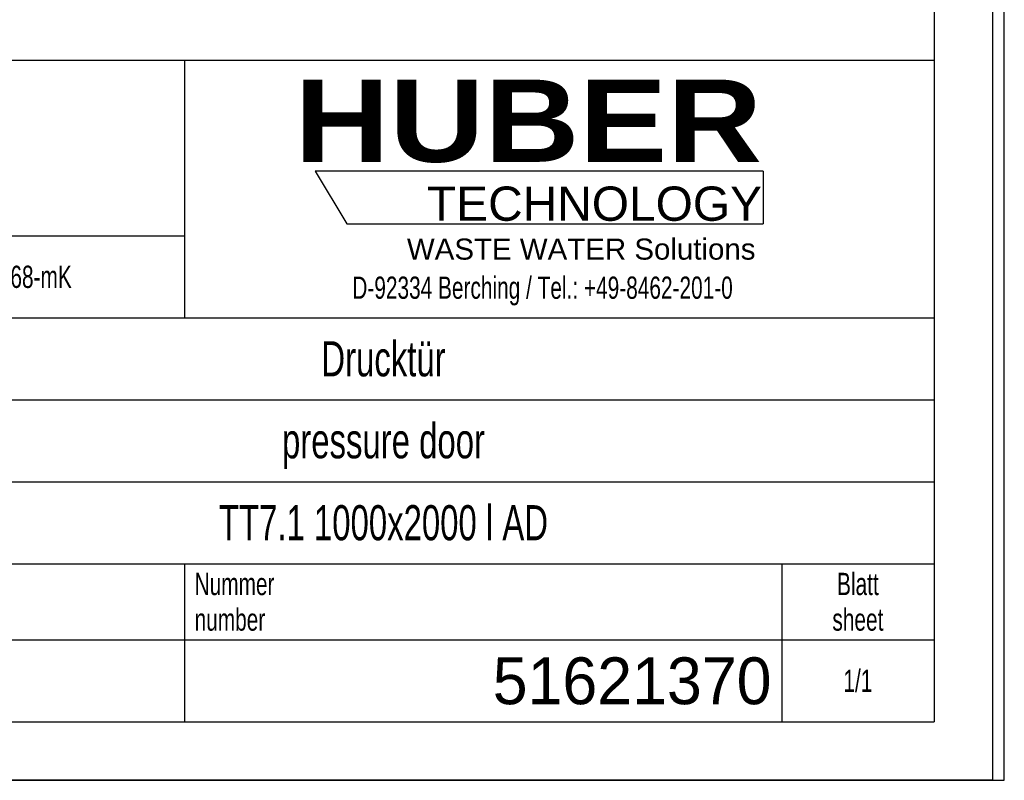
# Model space of a CAD drawing. Header units: millimetres. Extents: x 0 to 4200, y 0 to 5940.
# Tile 2 of 5: x 2519 to 4200, y 0 to 1299. Entities that reach past the tile are written whole.
import ezdxf

# ---------------------------------------------------------------- set-up
doc = ezdxf.new("R2010")
doc.units = ezdxf.units.MM
doc.header["$LTSCALE"] = 387.2
doc.layers.get('0').update_dxf_attribs({"linetype": 'CONTINUOUS'})
for name, color, linetype in [('_ZEICHN_NOTIZEN', 7, 'CONTINUOUS'), ('_ZEICHNUNGSELEM', 7, 'CONTINUOUS'), ('HUBER_Logo_BL2', 7, 'CONTINUOUS')]:
    doc.layers.add(name, color=color, linetype=linetype)
doc.styles.get("Standard").update_dxf_attribs({"font": 'txt', "width": 0.7})
doc.styles.add('TEXTSTYLE_2', font='ariblk.ttf')
doc.styles.add('TEXTSTYLE_3', font='arial.ttf')
doc.styles.add('TEXTSTYLE_4', font='txt', dxfattribs={"width": 0.8})
doc.styles.add('TEXTSTYLE_5', font='txt')

# ---------------------------------------------------------------- blocks, each defined once
blk = doc.blocks.new('HUBER_LOGO_BL2', base_point=(3411.6, 1009.5))
at = {"layer": 'HUBER_Logo_BL2', "color": 5, "linetype": 'Continuous'}
for p, q in [((3788.5, 1040.5), (3023.5, 1040.5)), ((3023.5, 1040.5), (3077.5, 950.5)), ((3788.5, 1040.5), (3788.5, 950.5)), ((3077.5, 950.5), (3788.5, 950.5))]:
    blk.add_line(p, q, dxfattribs=at)
at = {"layer": 'HUBER_Logo_BL2', "color": 2, "linetype": 'Continuous', "attachment_point": 3, "line_spacing_factor": 0.78}
for s, insert, char_height, width, style in [('HUBER\\P\\fArial;\\H58.5;TECHNOLOGY ', (3786.3, 1196.7), 140.4, 775.343, 'TEXTSTYLE_2'), ('WASTE WATER Solutions', (3775.2, 925.3), 36, 594.067, 'TEXTSTYLE_3')]:
    blk.add_mtext(s, dxfattribs=dict(at, insert=insert, char_height=char_height, width=width, style=style))
at = {"layer": 'HUBER_Logo_BL2', "color": 2, "linetype": 'Continuous', "insert": (3411.6, 860.4), "char_height": 38, "width": 1621.786, "attachment_point": 2, "line_spacing_factor": 0.96}
blk.add_mtext('D-92334 Berching / Tel.: +49-8462-201-0', dxfattribs=at)
blk = doc.blocks.new('*T15')
at = {"color": 3, "linetype": 'Continuous'}
for p, q in [((0, 0), (3680, 0)), ((0, 0), (0, -1130)), ((2400, 0), (2400, -440)), ((3680, 0), (3680, -1130)), ((0, -300), (2400, -300)), ((1800, -300), (1800, -1130)), ((0, -440), (3680, -440)), ((160, -440), (160, -860)), ((540, -440), (540, -990)), ((770, -440), (770, -860)), ((940, -440), (940, -990)), ((1254, -440), (1254, -860)), ((1568, -440), (1568, -860)), ((0, -524), (1800, -524)), ((1800, -580), (3680, -580)), ((0, -608), (1800, -608)), ((0, -692), (1800, -692)), ((1800, -720), (3680, -720)), ((940, -776), (1800, -776)), ((0, -860), (3680, -860)), ((2400, -860), (2400, -1130)), ((3420, -860), (3420, -1130)), ((0, -990), (3680, -990)), ((0, -1130), (3680, -1130))]:
    blk.add_line(p, q, dxfattribs=at)
at = {"layer": '_ZEICHN_NOTIZEN', "color": 2, "linetype": 'Continuous', "char_height": 38, "width": 101.333, "attachment_point": 2, "line_spacing_factor": 0.96}
for insert in [(1411, -631), (1684, -631)]:
    blk.add_mtext('||', dxfattribs=dict(at, insert=insert))
at = {"layer": '_ZEICHNUNGSELEM', "color": 2, "linetype": 'Continuous', "line_spacing_factor": 0.96}
for s, insert, char_height, width, attachment_point in [('Diese Zeichnung ist geistiges Eigentum der Fa. HUBER SE und damit urheberrechtlich \\Pgeschuetzt. Zuwiderhandlungen verpflichten zum Schadensersatz.\\PThis is a copyrighted drawing which is the intellectual property of HUBER SE.\\PAny contravening offender will be held liabel for payment of damages.', (17.5, -39.8), 38, 4429.714, 1), ('Technische Aenderungen vorbehalten / Subject to change', (17.5, -350), 40, 3049.524, 1), ('ISO 2768-mK', (2100, -351), 38, 665.905, 2), ('Datum/Date', (1271.5, -463), 38, 584.476, 1), ('Name', (1684, -463), 38, 253.333, 2), ('Drucktür', (2740, -480), 60, 686.857, 2), ('Bear./Rev.', (957.5, -547), 38, 544.667, 1), ('02.02.2021', (1411, -547), 38, 562.762, 2), ('ka', (1684, -547), 38, 123.048, 2), ('pressure door', (2740, -620), 60, 1120, 2), ('Gepr./Appr.', (957.5, -631), 38, 598.952, 1), ('-', (80, -631), 38, 68.762, 2), ('-', (350, -631), 38, 68.762, 2), ('-', (655, -631), 38, 68.762, 2), ('-', (855, -631), 38, 68.762, 2), ('Norm. ', (957.5, -715), 38, 351.048, 1), ('Revi-\\Psion', (17.5, -726.6), 38, 276.857, 1), ('Aenderung\\PModification', (350, -726.6), 38, 591.714, 2), ('Tag\\PDate', (655, -726.6), 38, 220.762, 2), ('TT7.1 1000x2000 l AD ', (2740, -760), 60, 1922.857, 2), ('Name', (855, -757), 38, 253.333, 2), ('Projekt\\Pproject', (17.5, -875.6), 38, 367.333, 1), ('Massstab\\Pscale', (1817.5, -875.6), 38, 448.762, 1), ('Blatt\\Psheet', (3550, -875.6), 38, 260.571, 2), ('Nummer\\Pnumber', (2417.5, -875.6), 38, 372.762, 1), ('Simple Model', (1370, -906), 38, 656.857, 2), ('1:20', (1817.5, -1041), 38, 204.476, 1), ('1/1', (3550, -1041), 38, 159.238, 2)]:
    blk.add_mtext(s, dxfattribs=dict(at, insert=insert, char_height=char_height, width=width, attachment_point=attachment_point))
for s, insert, char_height, width, attachment_point, style in [('51621370', (3402.5, -1020), 80, 1013.333, 3, 'TEXTSTYLE_5'), ('-', (17.5, -1035), 50, 36.667, 1, 'TEXTSTYLE_4')]:
    blk.add_mtext(s, dxfattribs=dict(at, insert=insert, char_height=char_height, width=width, attachment_point=attachment_point, style=style))

msp = doc.modelspace()

# ---------------------------------------------------------------- linework, layer by layer
at = {"color": 7, "linetype": 'Continuous'}
for p, q in [((4200, 0), (4200, 5940)), ((4200, 0), (4200, 5940)), ((0, 0), (4200, 0)), ((0, 0), (4200, 0))]:
    msp.add_line(p, q, dxfattribs=at)
at = {"color": 3, "linetype": 'Continuous'}
for p, q in [((4180, 5900), (4180, 0)), ((4180, 0), (0, 0))]:
    msp.add_line(p, q, dxfattribs=at)
at = {"color": 5, "linetype": 'Continuous'}
for p in [(4080, 5800), (400, 100)]:
    msp.add_line(p, (4080, 100), dxfattribs=at)

# ---------------------------------------------------------------- block references
msp.add_blockref('*T15', (400, 1230))
at = {"layer": 'HUBER_Logo_BL2'}
msp.add_blockref('HUBER_LOGO_BL2', (3411.59, 1009.55), dxfattribs=at)

doc.saveas('drawing.dxf')
